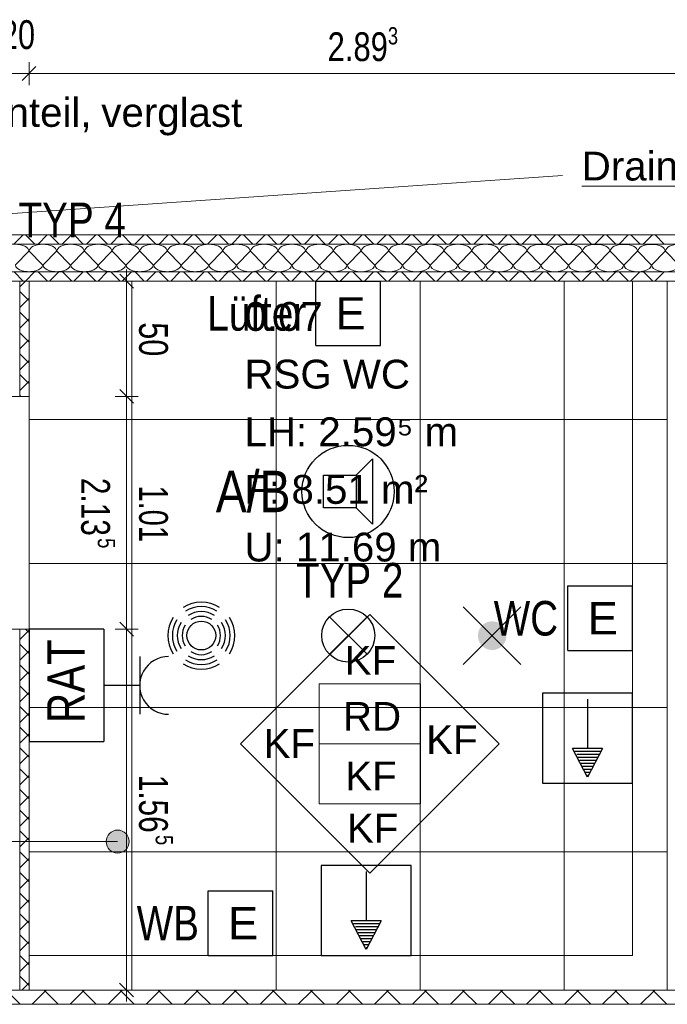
# Model space of a CAD drawing. Extents: x 1101 to 1942, y 41 to 882.
# Tile 92 of 113: x 1477 to 1533, y 691 to 776. Entities that reach past the tile are written whole.
import ezdxf
from ezdxf.lldxf.tags import DXFTag

# ---------------------------------------------------------------- set-up
doc = ezdxf.new("R2010")
doc.units = 0
doc.layers.get('0').update_dxf_attribs({"lineweight": 13})
for name, color, linetype, lineweight in [('Axen', 7, 'Continuous', 25), ('Beschriftung', 7, 'Continuous', 25), ('BI_X_Geometrie', 7, 'Continuous', 13), ('Deckenspiegel', 7, 'Continuous', 25), ('Fullfläche', 7, 'Continuous', 25), ('Maßlinien', 7, 'Continuous', 25), ('Räume', 7, 'Continuous', 25), ('Türen-A03CP7E11H', 7, 'Continuous', 25), ('Wände', 7, 'Continuous', 25)]:
    doc.layers.add(name, color=color, linetype=linetype, lineweight=lineweight)
for name, color, linetype, lineweight, true_color in [('BI_E_Beschallung', 5, 'Continuous', 25, 0x0000ff), ('BI_E_Licht', 7, 'Continuous', 25, 0xff6600), ('BI_E_Rufanlagen', 5, 'Continuous', 25, 0x0000ff), ('BI_E_Sicherheitsleuchten', 3, 'Continuous', 25, 0x00ff00), ('BI_E_Starkstrom', 1, 'Continuous', 25, 0xff0000), ('BI_E_Steckdosen', 1, 'Continuous', 25, 0xff0000)]:
    doc.layers.add(name, color=color, linetype=linetype, lineweight=lineweight, true_color=true_color)
doc.styles.get("Standard").update_dxf_attribs({"font": 'arial.ttf'})
tags = doc.linetypes.add('ALL_S25', pattern=[0.001, 0, -0.001]).pattern_tags.tags
tags[6:7] = [DXFTag(74, 4), DXFTag(75, 0), DXFTag(340, '0'), DXFTag(46, 1.0), DXFTag(50, 0.0), DXFTag(44, 0.0), DXFTag(45, 0.0)]
tags[4:5] = [DXFTag(74, 4), DXFTag(75, 0), DXFTag(340, '0'), DXFTag(46, 1.0), DXFTag(50, 0.0), DXFTag(44, 0.0), DXFTag(45, 0.0)]
tags = doc.linetypes.add('PUNKT2_S9-A03CP7E21H', pattern=[0.001, 0, -0.001]).pattern_tags.tags
tags[6:7] = [DXFTag(74, 4), DXFTag(75, 0), DXFTag(340, '0'), DXFTag(46, 1.0), DXFTag(50, 0.0), DXFTag(44, 0.0), DXFTag(45, 0.0)]
tags[4:5] = [DXFTag(74, 4), DXFTag(75, 0), DXFTag(340, '0'), DXFTag(46, 1.0), DXFTag(50, 0.0), DXFTag(44, 0.0), DXFTag(45, 0.0)]

# ---------------------------------------------------------------- blocks, each defined once
blk = doc.blocks.new('Referenz-A03CP7E41H', base_point=(1127.794, 89.807))
at = {"layer": 'Axen', "color": 0, "linetype": 'ALL_S25', "lineweight": -2, "ltscale": 0.13}
blk.add_line((1661.911, 757.448), (1222.401, 757.448), dxfattribs=at)
at = {"layer": 'Beschriftung', "color": 0, "lineweight": -2}
for p, q in [((1470.798, 758.948), (1523.776, 762.612)), ((1525.445, 761.673), (1541.137, 761.673)), ((1495.844, 713.313), (1507.059, 724.524)), ((1507.059, 724.524), (1518.27, 713.309)), ((1502.657, 713.312), (1502.657, 718.512)), ((1502.657, 718.512), (1511.457, 718.511)), ((1511.457, 718.511), (1511.457, 713.311)), ((1507.055, 702.098), (1495.844, 713.313)), ((1502.656, 708.112), (1502.657, 713.312)), ((1511.457, 713.311), (1502.657, 713.312)), ((1518.27, 713.309), (1507.055, 702.098)), ((1511.457, 713.311), (1511.456, 708.111)), ((1511.456, 708.111), (1502.656, 708.112))]:
    blk.add_line(p, q, dxfattribs=at)
at = {"layer": 'Deckenspiegel', "color": 0, "lineweight": -2}
for p, q in [((1477.498, 753.448), (1532.849, 753.448)), ((1477.498, 691.948), (1477.498, 753.448)), ((1486.423, 691.948), (1486.423, 753.448)), ((1498.923, 691.948), (1498.923, 753.448)), ((1511.423, 691.948), (1511.423, 753.448)), ((1523.923, 691.948), (1523.923, 753.448)), ((1532.849, 753.448), (1532.849, 691.948)), ((1477.498, 741.448), (1532.849, 741.448)), ((1477.498, 728.948), (1532.849, 728.948)), ((1477.498, 716.448), (1532.849, 716.448)), ((1477.498, 703.948), (1532.849, 703.948)), ((1532.849, 691.948), (1477.498, 691.948))]:
    blk.add_line(p, q, dxfattribs=at)
at = {"layer": 'Fullfläche', "color": 0, "lineweight": -2}
for p, q in [((1476.982, 757.448), (1476.183, 756.648)), ((1477.202, 757.448), (1478.001, 756.648)), ((1479.082, 757.448), (1478.283, 756.648)), ((1479.302, 757.448), (1480.101, 756.648)), ((1481.182, 757.448), (1480.383, 756.648)), ((1481.402, 757.448), (1482.201, 756.648)), ((1483.282, 757.448), (1482.483, 756.648)), ((1483.502, 757.448), (1484.301, 756.648)), ((1485.382, 757.448), (1484.583, 756.648)), ((1485.602, 757.448), (1486.401, 756.648)), ((1487.482, 757.448), (1486.683, 756.648)), ((1487.702, 757.448), (1488.501, 756.648)), ((1489.582, 757.448), (1488.783, 756.648)), ((1489.802, 757.448), (1490.601, 756.648)), ((1491.682, 757.448), (1490.883, 756.648)), ((1491.902, 757.448), (1492.701, 756.648)), ((1493.782, 757.448), (1492.983, 756.648)), ((1494.002, 757.448), (1494.801, 756.648)), ((1495.882, 757.448), (1495.083, 756.648)), ((1496.102, 757.448), (1496.901, 756.648)), ((1497.982, 757.448), (1497.183, 756.648)), ((1498.202, 757.448), (1499.001, 756.648)), ((1500.082, 757.448), (1499.283, 756.648)), ((1500.302, 757.448), (1501.101, 756.648)), ((1502.182, 757.448), (1501.383, 756.648)), ((1502.402, 757.448), (1503.201, 756.648)), ((1504.282, 757.448), (1503.482, 756.648)), ((1504.502, 757.448), (1505.301, 756.648)), ((1506.382, 757.448), (1505.582, 756.647)), ((1506.602, 757.448), (1507.401, 756.647)), ((1508.482, 757.448), (1507.682, 756.647)), ((1508.702, 757.448), (1509.501, 756.647)), ((1510.582, 757.448), (1509.782, 756.647)), ((1510.802, 757.448), (1511.601, 756.647)), ((1512.682, 757.448), (1511.882, 756.647)), ((1512.902, 757.448), (1513.701, 756.647)), ((1514.782, 757.448), (1513.982, 756.647)), ((1515.002, 757.447), (1515.801, 756.647)), ((1516.882, 757.447), (1516.082, 756.647)), ((1517.102, 757.447), (1517.901, 756.647)), ((1518.981, 757.447), (1518.182, 756.647)), ((1519.202, 757.447), (1520.001, 756.647)), ((1521.081, 757.447), (1520.282, 756.647)), ((1521.302, 757.447), (1522.101, 756.647)), ((1523.181, 757.447), (1522.382, 756.647)), ((1523.402, 757.447), (1524.201, 756.647)), ((1525.281, 757.447), (1524.482, 756.647)), ((1525.502, 757.447), (1526.302, 756.647)), ((1527.381, 757.447), (1526.582, 756.647)), ((1527.602, 757.447), (1528.402, 756.647)), ((1529.481, 757.447), (1528.682, 756.647)), ((1529.702, 757.447), (1530.502, 756.647)), ((1531.581, 757.447), (1530.782, 756.647)), ((1531.802, 757.447), (1532.602, 756.647)), ((1477.474, 756.048), (1476.322, 754.848)), ((1478.674, 754.848), (1477.522, 756.048)), ((1479.874, 756.048), (1478.722, 754.848)), ((1481.074, 754.848), (1479.922, 756.048)), ((1482.274, 756.048), (1481.122, 754.848)), ((1483.474, 754.848), (1482.322, 756.048)), ((1484.674, 756.048), (1483.522, 754.848)), ((1485.874, 754.848), (1484.722, 756.048)), ((1487.074, 756.048), (1485.922, 754.848)), ((1488.274, 754.848), (1487.122, 756.048)), ((1489.474, 756.048), (1488.322, 754.848)), ((1490.674, 754.848), (1489.522, 756.048)), ((1491.874, 756.048), (1490.722, 754.848)), ((1493.074, 754.848), (1491.922, 756.048)), ((1494.274, 756.048), (1493.122, 754.848)), ((1495.474, 754.848), (1494.322, 756.048)), ((1496.674, 756.048), (1495.522, 754.848)), ((1497.874, 754.847), (1496.722, 756.048)), ((1499.074, 756.048), (1497.922, 754.847)), ((1500.274, 754.847), (1499.122, 756.048)), ((1501.474, 756.048), (1500.322, 754.847)), ((1502.674, 754.847), (1501.522, 756.048)), ((1503.874, 756.048), (1502.722, 754.847)), ((1505.074, 754.847), (1503.922, 756.048)), ((1506.274, 756.048), (1505.122, 754.847)), ((1507.474, 754.847), (1506.322, 756.048)), ((1508.674, 756.048), (1507.522, 754.847)), ((1509.874, 754.847), (1508.722, 756.048)), ((1511.074, 756.048), (1509.922, 754.847)), ((1512.274, 754.847), (1511.122, 756.048)), ((1513.474, 756.048), (1512.322, 754.847)), ((1514.674, 754.847), (1513.522, 756.048)), ((1515.874, 756.048), (1514.722, 754.847)), ((1517.074, 754.847), (1515.922, 756.048)), ((1518.274, 756.048), (1517.122, 754.847)), ((1519.474, 754.847), (1518.322, 756.048)), ((1520.674, 756.047), (1519.522, 754.847)), ((1521.874, 754.847), (1520.722, 756.047)), ((1523.074, 756.047), (1521.922, 754.847)), ((1524.274, 754.847), (1523.122, 756.047)), ((1525.474, 756.047), (1524.322, 754.847)), ((1526.674, 754.847), (1525.522, 756.047)), ((1527.874, 756.047), (1526.722, 754.847)), ((1529.074, 754.847), (1527.922, 756.047)), ((1530.274, 756.047), (1529.122, 754.847)), ((1531.474, 754.847), (1530.322, 756.047)), ((1532.674, 756.047), (1531.522, 754.847)), ((1533.874, 754.847), (1532.722, 756.047)), ((1476.998, 753.448), (1476.198, 754.248)), ((1477.186, 753.448), (1477.986, 754.248)), ((1479.098, 753.448), (1478.298, 754.248)), ((1479.286, 753.448), (1480.086, 754.248)), ((1481.198, 753.448), (1480.398, 754.248)), ((1481.386, 753.448), (1482.186, 754.248)), ((1483.298, 753.448), (1482.498, 754.248)), ((1483.486, 753.448), (1484.286, 754.248)), ((1485.398, 753.448), (1484.598, 754.248)), ((1485.586, 753.448), (1486.386, 754.248)), ((1487.498, 753.448), (1486.698, 754.248)), ((1487.686, 753.448), (1488.486, 754.248)), ((1489.598, 753.448), (1488.798, 754.248)), ((1489.786, 753.448), (1490.586, 754.248)), ((1491.698, 753.448), (1490.898, 754.248)), ((1491.886, 753.448), (1492.686, 754.248)), ((1493.798, 753.448), (1492.998, 754.248)), ((1493.986, 753.448), (1494.786, 754.248)), ((1495.898, 753.448), (1495.098, 754.248)), ((1496.086, 753.448), (1496.886, 754.248)), ((1497.998, 753.448), (1497.198, 754.248)), ((1498.186, 753.448), (1498.986, 754.248)), ((1500.098, 753.448), (1499.298, 754.248)), ((1500.286, 753.448), (1501.086, 754.248)), ((1502.198, 753.448), (1501.398, 754.248)), ((1502.386, 753.448), (1503.186, 754.248)), ((1504.298, 753.448), (1503.498, 754.248)), ((1504.486, 753.448), (1505.286, 754.248)), ((1506.398, 753.448), (1505.598, 754.248)), ((1506.586, 753.448), (1507.386, 754.248)), ((1508.498, 753.448), (1507.698, 754.248)), ((1508.686, 753.448), (1509.486, 754.249)), ((1510.598, 753.448), (1509.798, 754.249)), ((1510.786, 753.448), (1511.586, 754.249)), ((1512.698, 753.448), (1511.898, 754.249)), ((1512.886, 753.448), (1513.686, 754.249)), ((1514.798, 753.448), (1513.998, 754.249)), ((1514.986, 753.448), (1515.786, 754.249)), ((1516.898, 753.448), (1516.098, 754.249)), ((1517.086, 753.448), (1517.886, 754.249)), ((1518.998, 753.448), (1518.198, 754.249)), ((1519.186, 753.448), (1519.986, 754.249)), ((1521.098, 753.448), (1520.298, 754.249)), ((1521.286, 753.448), (1522.086, 754.249)), ((1523.198, 753.448), (1522.398, 754.249)), ((1523.386, 753.448), (1524.186, 754.249)), ((1525.298, 753.448), (1524.498, 754.249)), ((1525.486, 753.448), (1526.286, 754.249)), ((1527.398, 753.448), (1526.598, 754.249)), ((1527.586, 753.448), (1528.386, 754.249)), ((1529.498, 753.448), (1528.698, 754.249)), ((1529.686, 753.448), (1530.486, 754.249)), ((1531.598, 753.448), (1530.798, 754.249)), ((1531.786, 753.448), (1532.586, 754.249)), ((1477.186, 753.448), (1476.698, 752.96)), ((1477.392, 751.857), (1476.698, 752.551)), ((1477.392, 751.854), (1476.698, 751.16)), ((1477.498, 751.961), (1477.394, 751.857)), ((1477.498, 751.75), (1477.394, 751.854)), ((1477.392, 750.057), (1476.698, 750.751)), ((1477.392, 750.054), (1476.698, 749.36)), ((1477.498, 750.161), (1477.394, 750.057)), ((1477.498, 749.95), (1477.394, 750.054)), ((1477.392, 748.257), (1476.698, 748.951)), ((1477.392, 748.254), (1476.698, 747.56)), ((1477.498, 748.361), (1477.394, 748.257)), ((1477.498, 748.15), (1477.394, 748.254)), ((1477.392, 746.457), (1476.698, 747.151)), ((1477.498, 746.561), (1477.394, 746.457)), ((1477.392, 746.454), (1476.698, 745.76)), ((1477.498, 746.35), (1477.394, 746.454)), ((1477.392, 744.657), (1476.698, 745.351)), ((1477.392, 744.654), (1476.698, 743.96)), ((1477.498, 744.761), (1477.394, 744.657)), ((1477.498, 744.55), (1477.394, 744.654)), ((1476.801, 743.448), (1476.698, 743.551)), ((1477.392, 723.054), (1476.698, 722.36)), ((1477.392, 723.057), (1477.202, 723.248)), ((1477.498, 723.161), (1477.394, 723.057)), ((1477.498, 722.95), (1477.394, 723.054)), ((1477.392, 721.257), (1476.698, 721.951)), ((1477.392, 721.254), (1476.698, 720.56)), ((1477.498, 721.361), (1477.394, 721.257)), ((1477.498, 721.15), (1477.394, 721.254)), ((1477.392, 719.457), (1476.698, 720.151)), ((1477.392, 719.454), (1476.698, 718.76)), ((1477.498, 719.561), (1477.394, 719.457)), ((1477.498, 719.35), (1477.394, 719.454)), ((1477.392, 717.657), (1476.698, 718.351)), ((1477.392, 717.654), (1476.698, 716.96)), ((1477.498, 717.761), (1477.394, 717.657)), ((1477.498, 717.55), (1477.394, 717.654)), ((1477.392, 715.857), (1476.698, 716.551)), ((1477.392, 715.854), (1476.698, 715.16)), ((1477.498, 715.961), (1477.394, 715.857)), ((1477.498, 715.75), (1477.394, 715.854)), ((1477.392, 714.057), (1476.698, 714.751)), ((1477.392, 714.054), (1476.698, 713.36)), ((1477.498, 714.161), (1477.394, 714.057)), ((1477.498, 713.95), (1477.394, 714.054)), ((1477.392, 712.257), (1476.698, 712.951)), ((1477.498, 712.361), (1477.394, 712.257)), ((1477.392, 712.254), (1476.698, 711.56)), ((1477.498, 712.15), (1477.394, 712.254)), ((1477.392, 710.457), (1476.698, 711.151)), ((1477.392, 710.454), (1476.698, 709.76)), ((1477.498, 710.561), (1477.394, 710.457)), ((1477.498, 710.35), (1477.394, 710.454)), ((1477.392, 708.657), (1476.698, 709.351)), ((1477.392, 708.654), (1476.698, 707.96)), ((1477.498, 708.761), (1477.394, 708.657)), ((1477.498, 708.55), (1477.394, 708.654)), ((1477.392, 706.857), (1476.698, 707.551)), ((1477.392, 706.854), (1476.698, 706.16)), ((1477.498, 706.961), (1477.394, 706.857)), ((1477.498, 706.75), (1477.394, 706.854)), ((1477.392, 705.057), (1476.698, 705.751)), ((1477.392, 705.054), (1476.698, 704.36)), ((1477.498, 705.161), (1477.394, 705.057)), ((1477.498, 704.95), (1477.394, 705.054)), ((1477.393, 703.257), (1476.698, 703.951)), ((1477.393, 703.254), (1476.698, 702.56)), ((1477.498, 703.361), (1477.394, 703.257)), ((1477.498, 703.15), (1477.394, 703.254)), ((1477.393, 701.457), (1476.698, 702.151)), ((1477.393, 701.454), (1476.698, 700.76)), ((1477.498, 701.561), (1477.394, 701.457)), ((1477.498, 701.35), (1477.394, 701.454)), ((1477.393, 699.657), (1476.698, 700.351)), ((1477.393, 699.654), (1476.698, 698.96)), ((1477.498, 699.761), (1477.394, 699.657)), ((1477.498, 699.55), (1477.394, 699.654)), ((1477.393, 697.857), (1476.698, 698.551)), ((1477.393, 697.854), (1476.698, 697.16)), ((1477.498, 697.961), (1477.394, 697.857)), ((1477.498, 697.75), (1477.394, 697.854)), ((1477.393, 696.057), (1476.698, 696.751)), ((1477.498, 696.161), (1477.394, 696.057)), ((1477.393, 696.054), (1476.698, 695.36)), ((1477.498, 695.95), (1477.394, 696.054)), ((1477.393, 694.257), (1476.698, 694.951)), ((1477.393, 694.254), (1476.698, 693.56)), ((1477.498, 694.361), (1477.394, 694.257)), ((1477.498, 694.15), (1477.394, 694.254)), ((1477.393, 692.457), (1476.698, 693.151)), ((1475.596, 691.856), (1476.724, 690.726)), ((1477.393, 692.454), (1476.886, 691.948)), ((1477.498, 692.561), (1477.394, 692.457)), ((1477.498, 692.35), (1477.394, 692.454)), ((1478.889, 691.856), (1477.761, 690.726)), ((1478.801, 691.948), (1478.889, 691.859)), ((1478.985, 691.948), (1478.896, 691.859)), ((1478.896, 691.856), (1480.024, 690.726)), ((1482.189, 691.856), (1481.061, 690.726)), ((1482.101, 691.948), (1482.189, 691.859)), ((1482.285, 691.948), (1482.196, 691.859)), ((1482.196, 691.856), (1483.325, 690.726)), ((1485.489, 691.856), (1484.36, 690.725)), ((1485.401, 691.948), (1485.489, 691.859)), ((1485.585, 691.948), (1485.496, 691.859)), ((1485.496, 691.856), (1486.625, 690.725)), ((1488.789, 691.856), (1487.66, 690.725)), ((1488.701, 691.948), (1488.789, 691.859)), ((1488.884, 691.948), (1488.796, 691.859)), ((1488.796, 691.856), (1489.926, 690.725)), ((1492.089, 691.856), (1490.959, 690.725)), ((1492.001, 691.948), (1492.089, 691.859)), ((1492.184, 691.948), (1492.096, 691.859)), ((1492.096, 691.856), (1493.226, 690.724)), ((1495.389, 691.856), (1494.259, 690.724)), ((1495.301, 691.948), (1495.389, 691.859)), ((1495.484, 691.948), (1495.396, 691.859)), ((1495.396, 691.856), (1496.527, 690.724)), ((1498.689, 691.856), (1497.558, 690.724)), ((1498.601, 691.948), (1498.689, 691.859)), ((1498.784, 691.948), (1498.696, 691.859)), ((1498.696, 691.856), (1499.827, 690.724)), ((1501.989, 691.856), (1500.858, 690.723)), ((1501.901, 691.948), (1501.989, 691.859)), ((1502.084, 691.948), (1501.996, 691.859)), ((1501.996, 691.856), (1503.127, 690.723)), ((1505.289, 691.856), (1504.158, 690.723)), ((1505.201, 691.948), (1505.289, 691.859)), ((1505.384, 691.948), (1505.296, 691.859)), ((1505.296, 691.856), (1506.428, 690.723)), ((1508.589, 691.856), (1507.457, 690.723)), ((1508.501, 691.948), (1508.589, 691.859)), ((1508.684, 691.948), (1508.596, 691.859)), ((1508.596, 691.856), (1509.728, 690.722)), ((1511.889, 691.856), (1510.757, 690.722)), ((1511.801, 691.948), (1511.889, 691.859)), ((1511.984, 691.948), (1511.896, 691.859)), ((1511.896, 691.856), (1513.029, 690.722)), ((1515.189, 691.856), (1514.056, 690.722)), ((1515.101, 691.948), (1515.189, 691.859)), ((1515.284, 691.948), (1515.196, 691.859)), ((1515.196, 691.856), (1516.329, 690.722)), ((1518.489, 691.856), (1517.356, 690.721)), ((1518.401, 691.948), (1518.489, 691.859)), ((1518.584, 691.948), (1518.496, 691.859)), ((1518.496, 691.856), (1519.63, 690.721)), ((1521.789, 691.856), (1520.655, 690.721)), ((1521.701, 691.948), (1521.789, 691.859)), ((1521.884, 691.948), (1521.796, 691.859)), ((1521.796, 691.856), (1522.93, 690.721)), ((1525.089, 691.856), (1523.955, 690.721)), ((1525.001, 691.948), (1525.089, 691.859)), ((1525.184, 691.948), (1525.096, 691.859)), ((1525.096, 691.856), (1526.23, 690.72)), ((1528.389, 691.856), (1527.254, 690.72)), ((1528.301, 691.948), (1528.389, 691.859)), ((1528.484, 691.948), (1528.396, 691.859)), ((1528.396, 691.856), (1529.531, 690.72)), ((1531.689, 691.856), (1530.554, 690.72)), ((1531.601, 691.948), (1531.689, 691.859)), ((1531.784, 691.948), (1531.696, 691.859)), ((1531.696, 691.856), (1532.831, 690.72))]:
    blk.add_line(p, q, dxfattribs=at)
for centre, start_param, end_param in [((1476.298, 756.048), 3.141593, 4.712389), ((1478.698, 756.048), 4.712389, 6.283185), ((1478.698, 756.048), 3.141593, 4.712389), ((1481.098, 756.048), 4.712389, 6.283185), ((1481.098, 756.048), 3.141593, 4.712389), ((1483.498, 756.048), 4.712389, 6.283185), ((1483.498, 756.048), 3.141593, 4.712389), ((1485.898, 756.048), 4.712389, 6.283185), ((1485.898, 756.048), 3.141593, 4.712389), ((1488.298, 756.048), 4.712389, 6.283185), ((1488.298, 756.048), 3.141593, 4.712389), ((1490.698, 756.048), 4.712389, 6.283185), ((1490.698, 756.048), 3.141593, 4.712389), ((1493.098, 756.048), 4.712389, 6.283185), ((1493.098, 756.048), 3.141593, 4.712389), ((1495.498, 756.048), 4.712389, 6.283185), ((1495.498, 756.048), 3.141593, 4.712389), ((1497.898, 756.048), 4.712389, 6.283185), ((1497.898, 756.048), 3.141593, 4.712389), ((1500.298, 756.048), 4.712389, 6.283185), ((1500.298, 756.048), 3.141593, 4.712389), ((1502.698, 756.048), 4.712389, 6.283185), ((1502.698, 756.048), 3.141593, 4.712389), ((1505.098, 756.048), 4.712389, 6.283185), ((1505.098, 756.048), 3.141593, 4.712389), ((1507.498, 756.048), 4.712389, 6.283185), ((1507.498, 756.048), 3.141593, 4.712389), ((1509.898, 756.048), 4.712389, 6.283185), ((1509.898, 756.048), 3.141593, 4.712389), ((1512.298, 756.048), 4.712389, 6.283185), ((1512.298, 756.048), 3.141593, 4.712389), ((1514.698, 756.048), 4.712389, 6.283185), ((1514.698, 756.048), 3.141593, 4.712389), ((1517.098, 756.048), 4.712389, 6.283185), ((1517.098, 756.048), 3.141593, 4.712389), ((1519.498, 756.048), 4.712389, 6.283185), ((1519.498, 756.048), 3.141593, 4.712389), ((1521.898, 756.047), 4.712389, 6.283185), ((1521.898, 756.047), 3.141593, 4.712389), ((1524.298, 756.047), 4.712389, 6.283185), ((1524.298, 756.047), 3.141593, 4.712389), ((1526.698, 756.047), 4.712389, 6.283185), ((1526.698, 756.047), 3.141593, 4.712389), ((1529.098, 756.047), 4.712389, 6.283185), ((1529.098, 756.047), 3.141593, 4.712389), ((1531.498, 756.047), 4.712389, 6.283185), ((1531.498, 756.047), 3.141593, 4.712389), ((1533.898, 756.047), 4.712389, 6.283185), ((1477.498, 754.848), 0, 3.141593), ((1479.898, 754.848), 0, 3.141593), ((1482.298, 754.848), 0, 3.141593), ((1484.698, 754.848), 0, 3.141593), ((1487.098, 754.848), 0, 3.141593), ((1489.498, 754.848), 0, 3.141593), ((1491.898, 754.848), 0, 3.141593), ((1494.298, 754.848), 0, 3.141593), ((1496.698, 754.847), 0, 3.141593), ((1499.098, 754.847), 0, 3.141593), ((1501.498, 754.847), 0, 3.141593), ((1503.898, 754.847), 0, 3.141593), ((1506.298, 754.847), 0, 3.141593), ((1508.698, 754.847), 0, 3.141593), ((1511.098, 754.847), 0, 3.141593), ((1513.498, 754.847), 0, 3.141593), ((1515.898, 754.847), 0, 3.141593), ((1518.298, 754.847), 0, 3.141593), ((1520.698, 754.847), 0, 3.141593), ((1523.098, 754.847), 0, 3.141593), ((1525.498, 754.847), 0, 3.141593), ((1527.898, 754.847), 0, 3.141593), ((1530.298, 754.847), 0, 3.141593), ((1532.698, 754.847), 0, 3.141593)]:
    blk.add_ellipse(centre, major_axis=(-1.176, 0), ratio=0.5, start_param=start_param, end_param=end_param, dxfattribs=at)
at = {"layer": 'Maßlinien', "color": 0, "lineweight": -2}
for p, q in [((1477.498, 771.448), (1477.498, 772.448)), ((1473.498, 771.448), (1477.498, 771.448)), ((1476.898, 770.848), (1478.098, 772.048)), ((1477.498, 771.448), (1477.498, 770.448)), ((1477.498, 771.448), (1535.349, 771.448)), ((1485.967, 753.447), (1485.967, 754.447)), ((1485.967, 753.447), (1484.967, 753.447)), ((1486.567, 752.847), (1485.367, 754.047)), ((1485.965, 743.447), (1485.967, 753.447)), ((1485.967, 753.447), (1486.967, 753.446)), ((1486.565, 742.847), (1485.366, 744.047)), ((1485.965, 743.447), (1484.965, 743.447)), ((1485.963, 723.247), (1485.965, 743.447)), ((1485.965, 743.447), (1486.965, 743.447)), ((1486.563, 722.647), (1485.363, 723.847)), ((1485.963, 723.247), (1484.963, 723.247)), ((1485.962, 716.116), (1485.963, 723.247)), ((1485.963, 723.247), (1486.963, 723.247)), ((1485.962, 712.218), (1485.962, 716.116)), ((1485.959, 691.947), (1485.962, 712.218)), ((1485.959, 691.947), (1484.959, 691.947)), ((1486.559, 691.347), (1485.359, 692.547)), ((1485.959, 691.947), (1486.959, 691.947)), ((1485.959, 691.947), (1485.959, 690.947))]:
    blk.add_line(p, q, dxfattribs=at)
at = {"layer": 'Türen-A03CP7E11H', "color": 0, "linetype": 'PUNKT2_S9-A03CP7E21H', "lineweight": -2, "ltscale": 0.13}
blk.add_line((1477.498, 723.248), (1477.498, 743.448), dxfattribs=at)
at = {"layer": 'Wände', "color": 0, "lineweight": -2}
for p, q in [((1477.498, 757.448), (1469.998, 757.448)), ((1594.698, 757.448), (1477.498, 757.448)), ((1469.998, 756.648), (1593.898, 756.647)), ((1469.998, 754.248), (1593.898, 754.247)), ((1473.498, 753.448), (1532.849, 753.448)), ((1476.698, 743.448), (1476.698, 753.448)), ((1477.498, 743.448), (1477.498, 753.448)), ((1529.849, 694.948), (1529.849, 753.448)), ((1532.849, 691.948), (1532.849, 753.448)), ((1532.849, 753.448), (1593.898, 753.448)), ((1477.498, 743.448), (1473.498, 743.448)), ((1477.498, 723.248), (1473.498, 723.248)), ((1476.698, 691.948), (1476.698, 723.248)), ((1477.498, 691.948), (1477.498, 723.248)), ((1477.498, 694.948), (1529.849, 694.948)), ((1532.849, 691.948), (1473.498, 691.948)), ((1593.898, 691.948), (1532.849, 691.948)), ((1594.698, 690.712), (1469.998, 690.727))]:
    blk.add_line(p, q, dxfattribs=at)
at = {"layer": 'Beschriftung', "color": 0, "lineweight": -2, "char_height": 2.49999, "attachment_point": 1}
for s, insert, rotation in [('{\\fArial;Seitenteil,}', (1467.587, 769.328), 359.99316), ('{\\fArial;verglast}', (1483.768, 769.326), 359.99316), ('{\\fArial;Drainrinne}', (1525.445, 764.673), 0.00001), ('{\\fArial;KF}', (1504.885, 721.795), 359.99316), ('{\\fArial;RD}', (1504.733, 716.938), 359.99316), ('{\\fArial;KF}', (1511.95, 714.914), 359.99316), ('{\\fArial;KF}', (1497.844, 714.584), 359.99316), ('{\\fArial;KF}', (1504.932, 711.77), 359.99316), ('{\\fArial;KF}', (1505.072, 707.237), 359.99316)]:
    blk.add_mtext(s, dxfattribs=dict(at, insert=insert, rotation=rotation))
at = {"layer": 'Maßlinien', "color": 0, "lineweight": -2, "attachment_point": 1}
for s, insert, char_height, rotation in [('{\\W0.76;\\fArial;20}', (1475.069, 776.077), 2.49999, 0.00001), ('{\\W0.77;\\fArial;2.89}', (1503.397, 775.03), 2.49999, 0.00001), ('{\\W0.76;\\fArial;3}', (1508.626, 775.473), 1.5, 0.00001), ('{\\W0.76;\\fArial;50}', (1489.549, 749.876), 2.49999, 269.99315), ('{\\W0.74;\\fArial;2.13}', (1484.522, 736.377), 2.49999, 269.99315), ('{\\W0.72;\\fArial;1.01}', (1489.547, 735.714), 2.49999, 269.99315), ('{\\W0.76;\\fArial;5}', (1484.964, 731.148), 1.5, 269.99315), ('{\\W0.74;\\fArial;1.56}', (1489.544, 710.627), 2.49999, 269.99315), ('{\\W0.76;\\fArial;5}', (1489.986, 705.398), 1.5, 269.99315)]:
    blk.add_mtext(s, dxfattribs=dict(at, insert=insert, char_height=char_height, rotation=rotation))
at = {"layer": 'Räume', "color": 0, "lineweight": -2, "char_height": 2.49999, "attachment_point": 1, "rotation": 359.99316}
for s, insert in [('{\\fArial;0.07}', (1496.19, 751.627)), ('{\\fArial;RSG WC}', (1496.189, 746.627)), ('{\\fArial;LH: 2.59⁵ m}', (1496.189, 741.627)), ('{\\fArial;F: 8.51 m²}', (1496.188, 736.627)), ('{\\fArial;U: 11.69 m}', (1496.188, 731.627))]:
    blk.add_mtext(s, dxfattribs=dict(at, insert=insert))
blk = doc.blocks.new('Zugtaster-A03CP7LO1H', base_point=(1522.049, 709.897))
at = {"color": 0, "lineweight": -2}
for p, q in [((1529.849, 717.697), (1522.049, 717.697)), ((1522.049, 717.697), (1522.049, 709.897)), ((1529.849, 709.897), (1529.849, 717.697)), ((1525.949, 717.177), (1525.949, 712.911)), ((1525.949, 710.417), (1524.649, 712.911)), ((1527.249, 712.911), (1524.649, 712.911)), ((1527.114, 712.651), (1524.837, 712.651)), ((1526.95, 712.391), (1525.01, 712.391)), ((1527.249, 712.911), (1525.949, 710.417)), ((1526.843, 712.131), (1525.115, 712.131)), ((1526.707, 711.871), (1525.241, 711.871)), ((1526.572, 711.611), (1525.327, 711.611)), ((1526.436, 711.351), (1525.515, 711.351)), ((1526.242, 711.091), (1525.667, 711.091)), ((1526.133, 710.831), (1525.778, 710.831)), ((1522.049, 709.897), (1529.849, 709.897)), ((1526.029, 710.571), (1525.93, 710.571))]:
    blk.add_line(p, q, dxfattribs=at)
blk = doc.blocks.new('Zugtaster-A03CP7LQ1H', base_point=(1502.849, 694.947))
at = {"color": 0, "lineweight": -2}
for p, q in [((1510.649, 702.747), (1502.849, 702.747)), ((1502.849, 702.747), (1502.849, 694.947)), ((1506.749, 702.227), (1506.749, 697.961)), ((1510.649, 694.947), (1510.649, 702.747)), ((1506.749, 695.467), (1505.449, 697.961)), ((1508.049, 697.961), (1505.449, 697.961)), ((1508.049, 697.961), (1506.749, 695.467)), ((1507.914, 697.701), (1505.637, 697.701)), ((1507.749, 697.441), (1505.81, 697.441)), ((1507.643, 697.181), (1505.915, 697.181)), ((1507.507, 696.921), (1506.041, 696.921)), ((1507.371, 696.661), (1506.127, 696.661)), ((1507.236, 696.401), (1506.315, 696.401)), ((1507.041, 696.141), (1506.467, 696.141)), ((1506.933, 695.881), (1506.577, 695.881)), ((1506.829, 695.621), (1506.73, 695.621)), ((1502.849, 694.947), (1510.649, 694.947))]:
    blk.add_line(p, q, dxfattribs=at)
blk = doc.blocks.new('Lautsprecher-A03CP7LS1H', base_point=(1501.173, 731.198))
at = {"color": 0, "lineweight": -2}
for p, q in [((1507.301, 738.035), (1505.883, 736.616)), ((1507.301, 738.035), (1507.301, 732.36)), ((1503.045, 733.779), (1503.045, 736.616)), ((1503.045, 736.616), (1505.883, 736.616)), ((1505.883, 736.616), (1505.883, 733.779)), ((1505.883, 733.779), (1503.045, 733.779)), ((1507.301, 732.36), (1505.883, 733.779))]:
    blk.add_line(p, q, dxfattribs=at)
at = {"color": 0, "linetype": 'ByBlock', "lineweight": -2, "ltscale": 0.25}
blk.add_circle((1505.173, 735.198), 4, dxfattribs=at)
blk = doc.blocks.new('Sicherheitsbel. (Bereitschaftsschaltung)-A03CP7LU1H', base_point=(1515.169, 720.193))
at = {"lineweight": -2}
blk.add_hatch(color=0, dxfattribs=at).paths.add_polyline_path([(1517.673, 723.941), (1517.996, 723.896), (1518.295, 723.77), (1518.553, 723.571), (1518.75, 723.312), (1518.874, 723.011), (1518.916, 722.689), (1518.874, 722.366), (1518.75, 722.065), (1518.553, 721.807), (1518.295, 721.607), (1517.996, 721.481), (1517.673, 721.437), (1517.351, 721.481), (1517.051, 721.607), (1516.794, 721.807), (1516.597, 722.065), (1516.473, 722.366), (1516.43, 722.689), (1516.473, 723.011), (1516.597, 723.312), (1516.794, 723.571), (1517.051, 723.77), (1517.351, 723.896)])
at = {"color": 0, "lineweight": -2}
for p, q in [((1515.169, 725.193), (1520.169, 720.193)), ((1520.169, 725.193), (1515.169, 720.193))]:
    blk.add_line(p, q, dxfattribs=at)
blk = doc.blocks.new('Trilux G04 C07 WR STAGE1-A03CP7LW1H', base_point=(1502.89, 720.398))
at = {"color": 0, "linetype": 'ByBlock', "lineweight": -2, "ltscale": 0.25}
for p, q in [((1503.564, 721.072), (1506.816, 724.324)), ((1503.564, 724.324), (1506.816, 721.072))]:
    blk.add_line(p, q, dxfattribs=at)
blk.add_circle((1505.19, 722.698), 2.3, dxfattribs=at)
blk = doc.blocks.new('Präsenzmelder MD-C 360i_32 oder 24-A03CP7LY1H', base_point=(1489.536, 719.791))
at = {"color": 0, "lineweight": -2}
blk.add_circle((1492.443, 722.698), 1.25, dxfattribs=at)
for major_axis in [(1.576, 2.443), (1.361, 2.11), (-2.443, 1.576), (1.131, 1.753), (0.9, 1.395), (2.443, -1.576), (-2.11, 1.361), (-1.753, 1.131), (-1.395, 0.9), (1.395, -0.9), (1.753, -1.131), (2.11, -1.361), (-1.131, -1.753), (-0.9, -1.395), (-1.576, -2.443), (-1.361, -2.11)]:
    blk.add_ellipse((1492.443, 722.698), major_axis=major_axis, ratio=1, start_param=0, end_param=1.146009, dxfattribs=at)
blk = doc.blocks.new('Händetrockner-A03CP7M01H', base_point=(1493.049, 694.948))
at = {"color": 0, "lineweight": -2}
for p, q in [((1493.049, 700.548), (1498.649, 700.548)), ((1493.049, 694.948), (1493.049, 700.548)), ((1498.649, 694.948), (1498.649, 700.548)), ((1493.049, 694.948), (1498.649, 694.948))]:
    blk.add_line(p, q, dxfattribs=at)
at = {"color": 0, "lineweight": -2, "insert": (1494.765, 699.148), "char_height": 2.8, "attachment_point": 1}
blk.add_mtext('{\\fArial;E}', dxfattribs=at)
blk = doc.blocks.new('Händetrockner-A03CP7M21H', base_point=(1524.249, 721.398))
at = {"color": 0, "lineweight": -2}
for p, q in [((1524.249, 726.998), (1529.849, 726.998)), ((1524.249, 721.398), (1524.249, 726.998)), ((1529.849, 721.398), (1529.849, 726.998)), ((1524.249, 721.398), (1529.849, 721.398))]:
    blk.add_line(p, q, dxfattribs=at)
at = {"color": 0, "lineweight": -2, "insert": (1525.965, 725.598), "char_height": 2.8, "attachment_point": 1}
blk.add_mtext('{\\fArial;E}', dxfattribs=at)
blk = doc.blocks.new('Ruf-Abstell-Taster-A03CP7M81H', base_point=(1477.498, 713.497))
at = {"color": 0, "lineweight": -2}
for p, q in [((1477.498, 723.247), (1477.498, 713.497)), ((1483.998, 723.247), (1477.498, 723.247)), ((1483.998, 723.247), (1483.998, 713.497)), ((1477.498, 713.497), (1483.998, 713.497))]:
    blk.add_line(p, q, dxfattribs=at)
at = {"color": 0, "lineweight": -2, "insert": (1479.079, 715.118), "char_height": 3.25, "attachment_point": 1, "rotation": 90}
blk.add_mtext('{\\W0.8;\\fArial;RAT}', dxfattribs=at)
blk = doc.blocks.new('Steckdose_ 1-fach Deckenbereich-A03CP7MA1H', base_point=(1483.998, 715.872))
at = {"color": 0, "lineweight": -2}
for p, q in [((1487.098, 720.872), (1487.098, 715.872)), ((1487.098, 718.372), (1483.998, 718.372))]:
    blk.add_line(p, q, dxfattribs=at)
blk.add_ellipse((1489.598, 718.372), major_axis=(0, 2.5), ratio=1, start_param=0, end_param=3.141593, dxfattribs=at)
blk = doc.blocks.new('Händetrockner-A03CP7OI1H', base_point=(1502.374, 747.848))
at = {"color": 0, "lineweight": -2}
for p, q in [((1502.374, 753.448), (1507.974, 753.448)), ((1502.374, 747.848), (1502.374, 753.448)), ((1507.974, 747.848), (1507.974, 753.448)), ((1502.374, 747.848), (1507.974, 747.848))]:
    blk.add_line(p, q, dxfattribs=at)
at = {"color": 0, "lineweight": -2, "insert": (1504.089, 752.048), "char_height": 2.8, "attachment_point": 1}
blk.add_mtext('{\\fArial;E}', dxfattribs=at)
blk = doc.blocks.new('Kreis-A03CP7RG1H', base_point=(1484.186, 703.824))
at = {"color": 0, "linetype": 'ByBlock', "lineweight": -2, "ltscale": 0.13}
blk.add_circle((1485.186, 704.824), 1, dxfattribs=at)
blk = doc.blocks.new('Schraffur-A03CP7RI1H', base_point=(1484.186, 703.824))
at = {"linetype": 'ByBlock', "lineweight": -2, "ltscale": 0.13}
blk.add_hatch(color=0, dxfattribs=at).paths.add_polyline_path([(1485.186, 705.824), (1485.328, 705.814), (1485.467, 705.783), (1485.601, 705.733), (1485.726, 705.665), (1485.84, 705.579), (1485.941, 705.479), (1486.027, 705.364), (1486.095, 705.239), (1486.145, 705.105), (1486.175, 704.966), (1486.186, 704.824), (1486.175, 704.681), (1486.145, 704.542), (1486.095, 704.408), (1486.027, 704.283), (1485.941, 704.169), (1485.84, 704.068), (1485.726, 703.982), (1485.601, 703.914), (1485.467, 703.864), (1485.328, 703.834), (1485.186, 703.824), (1485.043, 703.834), (1484.904, 703.864), (1484.77, 703.914), (1484.645, 703.982), (1484.531, 704.068), (1484.43, 704.169), (1484.344, 704.283), (1484.276, 704.408), (1484.226, 704.542), (1484.196, 704.681), (1484.186, 704.824), (1484.196, 704.966), (1484.226, 705.105), (1484.276, 705.239), (1484.344, 705.364), (1484.43, 705.479), (1484.531, 705.579), (1484.645, 705.665), (1484.77, 705.733), (1484.904, 705.783), (1485.043, 705.814)])

msp = doc.modelspace()

# ---------------------------------------------------------------- linework, layer by layer
at = {"layer": 'BI_X_Geometrie', "color": 7, "ltscale": 0.13}
msp.add_line((1171.363, 704.824), (1485.186, 704.824), dxfattribs=at)

# ---------------------------------------------------------------- block references
at = {"color": 251, "lineweight": 13, "ltscale": 0.13, "true_color": 0x5f5f5f}
msp.add_blockref('Referenz-A03CP7E41H', (1127.794, 89.807), dxfattribs=at)
at = {"color": 7, "ltscale": 0.13}
msp.add_blockref('Schraffur-A03CP7RI1H', (1484.186, 703.824), dxfattribs=at)
at = {"layer": 'BI_E_Beschallung', "ltscale": 0.25}
msp.add_blockref('Lautsprecher-A03CP7LS1H', (1501.173, 731.198), dxfattribs=at)
at = {"layer": 'BI_E_Licht', "linetype": 'Continuous', "ltscale": 0.25}
msp.add_blockref('Präsenzmelder MD-C 360i_32 oder 24-A03CP7LY1H', (1489.536, 719.791), dxfattribs=at)
at = {"layer": 'BI_E_Licht', "ltscale": 0.25}
msp.add_blockref('Trilux G04 C07 WR STAGE1-A03CP7LW1H', (1502.89, 720.398), dxfattribs=at)
at = {"layer": 'BI_E_Rufanlagen', "linetype": 'Continuous', "ltscale": 0.25}
for name, p in [('Ruf-Abstell-Taster-A03CP7M81H', (1477.498, 713.497)), ('Zugtaster-A03CP7LO1H', (1522.049, 709.897)), ('Zugtaster-A03CP7LQ1H', (1502.849, 694.947))]:
    msp.add_blockref(name, p, dxfattribs=at)
at = {"layer": 'BI_E_Sicherheitsleuchten', "linetype": 'Continuous', "ltscale": 0.25}
msp.add_blockref('Sicherheitsbel. (Bereitschaftsschaltung)-A03CP7LU1H', (1515.169, 720.193), dxfattribs=at)
at = {"layer": 'BI_E_Starkstrom', "linetype": 'Continuous', "ltscale": 0.25}
for name, p in [('Händetrockner-A03CP7OI1H', (1502.374, 747.848)), ('Händetrockner-A03CP7M21H', (1524.249, 721.398)), ('Händetrockner-A03CP7M01H', (1493.049, 694.948))]:
    msp.add_blockref(name, p, dxfattribs=at)
at = {"layer": 'BI_E_Steckdosen', "linetype": 'Continuous', "ltscale": 0.25}
msp.add_blockref('Steckdose_ 1-fach Deckenbereich-A03CP7MA1H', (1483.998, 715.872), dxfattribs=at)
at = {"layer": 'BI_X_Geometrie', "color": 7, "ltscale": 0.13}
msp.add_blockref('Kreis-A03CP7RG1H', (1484.186, 703.824), dxfattribs=at)

# ---------------------------------------------------------------- texts
at = {"layer": 'BI_E_Beschallung', "ltscale": 0.25, "insert": (1493.699, 736.998), "char_height": 3.6, "attachment_point": 1}
msp.add_mtext('{\\W0.8;\\fArial;A/B}', dxfattribs=at)
at = {"layer": 'BI_E_Licht', "ltscale": 0.25, "char_height": 3, "attachment_point": 1}
for s, insert in [('{\\W0.8;\\fArial;TYP 4}', (1476.59, 760.253)), ('{\\W0.8;\\fArial;TYP 2}', (1500.661, 728.998))]:
    msp.add_mtext(s, dxfattribs=dict(at, insert=insert))
at = {"layer": 'BI_E_Starkstrom', "ltscale": 0.25, "char_height": 3, "attachment_point": 1}
for s, insert in [('{\\W0.8;\\fArial;Lüfter}', (1492.965, 752.148)), ('{\\W0.8;\\fArial;WC}', (1517.808, 725.698)), ('{\\W0.8;\\fArial;WB}', (1486.837, 699.248))]:
    msp.add_mtext(s, dxfattribs=dict(at, insert=insert))

doc.saveas('drawing.dxf')
